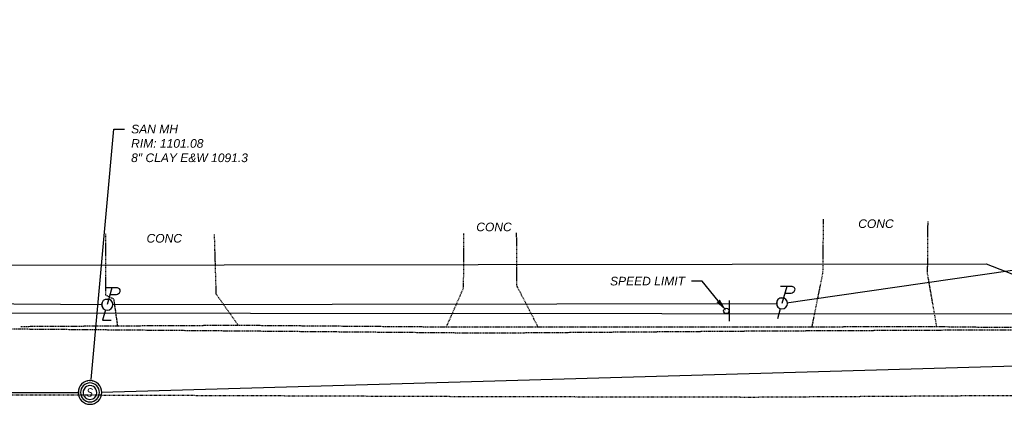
# Model space of a CAD drawing. Extents: x 193346 to 196005, y 288562 to 289022.
# Tile 10 of 12: x 195454 to 195637, y 288785 to 288856. Entities that reach past the tile are written whole.
import ezdxf
from ezdxf import colors
from ezdxf.entities.mleader import LeaderData, LeaderLine
from ezdxf.enums import TextEntityAlignment as Align
from ezdxf.math import Vec2, Vec3

# ---------------------------------------------------------------- set-up
doc = ezdxf.new("R2010")
doc.units = 0
doc.header["$MEASUREMENT"] = 0
for name, pattern in [('c_x-pv-crown', [0.06, 0.035, -0.025]), ('c_x-pv-curb', [0.25, 0.2, -0.05]), ('c_x-pv-drive', [0.2, 0.15, -0.05])]:
    doc.linetypes.add(name, pattern=pattern)
for name, color, linetype in [('C_P-SV-Bench', 7, 'Continuous'), ('C_X-FE-Sign', 237, 'Continuous'), ('C_X-FE-Sign-Text', 237, 'Continuous'), ('C_X-PV-Crown', 252, 'c_x-pv-crown'), ('C_X-PV-Curb-Back', 251, 'c_x-pv-curb'), ('C_X-PV-Curb-Face', 252, 'c_x-pv-curb'), ('C_X-PV-Drive-Conc', 251, 'c_x-pv-drive'), ('C_X-PV-Text', 251, 'Continuous'), ('C_X-UT-Elec-Struc', 64, 'Continuous'), ('C_X-UT-Elec-Struc-WO', 7, 'Continuous'), ('C_X-UT-Gas-Line', 44, 'c_x-ut-gas-line-t'), ('C_X-UT-Misc-Line-OH', 94, 'c_x-ut-misc-line-oh-t'), ('C_X-UT-Misc-Struc-WO', 7, 'Continuous'), ('C_X-UT-San-Line', 34, 'c_x-ut-san-line-t'), ('C_X-UT-San-Struc', 34, 'Continuous'), ('C_X-UT-San-Struc-WO', 7, 'Continuous'), ('C_X-UT-San-Text', 34, 'Continuous'), ('C_X-UT-Stm-Text', 204, 'Continuous'), ('C_X-UT-Wat-Line', 154, 'c_x-ut-wat-line-t')]:
    doc.layers.add(name, color=color, linetype=linetype)
doc.styles.add('CT_P-Text', font='arial.ttf')
doc.styles.add('CT_X-Line', font='ariali.ttf')
doc.styles.add('CT_X-Symb-N', font='ARIALNI.TTF')
doc.styles.add('CT_X-Text', font='ariali.ttf')
doc.linetypes.add('c_x-ut-gas-line-t', pattern='A,0.625,-0.07,0.625,-0.07,["GAS",CT_X-Line,S=0.07,R=0,X=-0.025,Y=-0.034],-0.22', length=1.61)
doc.linetypes.add('c_x-ut-misc-line-oh-t', pattern='A,0.5,-0.07,0.5,-0.07,["UTIL-OH",CT_X-Line,S=0.07,R=0,X=-0.025,Y=-0.034],-0.4', length=1.54)
doc.linetypes.add('c_x-ut-san-line-t', pattern='A,0.625,-0.07,0.625,-0.07,["SAN",CT_X-Line,S=0.07,R=0,X=-0.025,Y=-0.034],-0.22', length=1.61)
doc.linetypes.add('c_x-ut-wat-line-t', pattern='A,0.625,-0.07,0.625,-0.07,["WAT",CT_X-Line,S=0.07,R=0,X=-0.025,Y=-0.034],-0.23', length=1.62)

# ---------------------------------------------------------------- blocks, each defined once
blk = doc.blocks.new('C_X-UT-San-MH-48')
blk.add_wipeout([(0, 0.1081), (-0.028, 0.1044), (-0.0541, 0.0936), (-0.0765, 0.0764), (-0.0937, 0.054), (-0.1045, 0.028), (-0.1082, 0), (-0.1045, -0.028), (-0.0937, -0.0541), (-0.0765, -0.0765), (-0.0541, -0.0937), (-0.028, -0.1045), (0, -0.1082), (0.028, -0.1045), (0.0541, -0.0937), (0.0765, -0.0765), (0.0937, -0.0541), (0.1045, -0.028), (0.1082, 0), (0.1045, 0.028), (0.0937, 0.054), (0.0765, 0.0764), (0.0541, 0.0936), (0.028, 0.1044)]).dxf.layer = 'C_X-UT-San-Struc-WO'
at = {"flags": 128}
for points in [[(-0.1127, 0, 0.999773), (0.1127, 0, 0.999773)], [(-0.0901, 0, 0.999773), (0.0901, 0, 0.999773)], [(0.0656, -0.0001, 1), (-0.0656, -0.0001, 1)]]:
    blk.add_lwpolyline(points, format="xyb", close=True, dxfattribs=at)
at = {"style": 'CT_X-Symb-N'}
blk.add_text('S', height=0.08, dxfattribs=at).set_placement((-0.003, -0.0001), align=Align.MIDDLE_CENTER)
blk = doc.blocks.new('C_X-UT-POLE-COMB-PTL')
blk.add_wipeout([(0.0008, 0.0521), (0.0086, 0.0514), (0.0175, 0.0491), (0.0248, 0.0458), (0.0323, 0.0408), (0.0382, 0.0353), (0.0431, 0.0292), (0.0478, 0.0206), (0.0501, 0.014), (0.0519, 0.0036), (0.0517, -0.0057), (0.0496, -0.0159), (0.0461, -0.0242), (0.0414, -0.0316), (0.037, -0.0367), (0.0296, -0.0428), (0.0239, -0.0463), (0.0157, -0.0496), (0.0068, -0.0516), (-0.0023, -0.052), (-0.0105, -0.051), (-0.0205, -0.0478), (-0.029, -0.0433), (-0.0345, -0.039), (-0.041, -0.0321), (-0.0465, -0.0235), (-0.0497, -0.0154), (-0.0518, -0.0051), (-0.0517, 0.0064), (-0.0487, 0.0185), (-0.0436, 0.0285), (-0.038, 0.0356), (-0.0297, 0.0428), (-0.0218, 0.0473), (-0.0138, 0.0502), (-0.0078, 0.0515)]).dxf.layer = 'C_X-UT-Elec-Struc-WO'
at = {"flags": 128}
blk.add_lwpolyline([(0.028, 0.1), (0.0821, 0.1, 0.211724), (0.1204, 0.1164, 0.674769), (0.1009, 0.1657), (-0.013, 0.1657)], format="xyb", dxfattribs=at)
for points in [[(0.047, 0.1657), (0, 0)], [(-0.0164, -0.0532), (-0.0457, -0.1546), (0.0395, -0.1546)]]:
    blk.add_lwpolyline(points, dxfattribs=at)
blk.add_lwpolyline([(-0.0557, 0, 1), (0.0557, 0, 1)], format="xyb", close=True, dxfattribs=at)
blk = doc.blocks.new('C_X-FE-POST-SIGN')
blk.add_line((-0.099, 0.0257), (0.099, 0.0257))
blk.add_circle((0, 0), 0.0257)
blk = doc.blocks.new('C_X-UT-POLE-COMB-PT')
blk.add_wipeout([(0.0008, 0.0521), (0.0086, 0.0514), (0.0175, 0.0491), (0.0248, 0.0458), (0.0323, 0.0408), (0.0382, 0.0353), (0.0431, 0.0292), (0.0478, 0.0206), (0.0501, 0.014), (0.0519, 0.0036), (0.0517, -0.0057), (0.0496, -0.0159), (0.0461, -0.0242), (0.0414, -0.0316), (0.037, -0.0367), (0.0296, -0.0428), (0.0239, -0.0463), (0.0157, -0.0496), (0.0068, -0.0516), (-0.0023, -0.052), (-0.0105, -0.051), (-0.0205, -0.0478), (-0.029, -0.0433), (-0.0345, -0.039), (-0.041, -0.0321), (-0.0465, -0.0235), (-0.0497, -0.0154), (-0.0518, -0.0051), (-0.0517, 0.0064), (-0.0487, 0.0185), (-0.0436, 0.0285), (-0.038, 0.0356), (-0.0297, 0.0428), (-0.0218, 0.0473), (-0.0138, 0.0502), (-0.0078, 0.0515)]).dxf.layer = 'C_X-UT-Misc-Struc-WO'
at = {"flags": 128}
blk.add_lwpolyline([(0.028, 0.1), (0.0821, 0.1, 0.211724), (0.1204, 0.1164, 0.674769), (0.1009, 0.1657), (-0.013, 0.1657)], format="xyb", dxfattribs=at)
for points in [[(0.047, 0.1657), (0, 0)], [(-0.0164, -0.0532), (-0.0457, -0.1546)]]:
    blk.add_lwpolyline(points, dxfattribs=at)
blk.add_lwpolyline([(-0.0557, 0, 1), (0.0557, 0, 1)], format="xyb", close=True, dxfattribs=at)

msp = doc.modelspace()

# ---------------------------------------------------------------- linework, layer by layer
at = {"layer": 'C_X-PV-Curb-Back', "flags": 128}
for points, elevation in [([(195454.15, 288799.42), (195472.12, 288799.53), (195494.46, 288799.65), (195533.1, 288799.33), (195550.08, 288799.33)], 1101.3), ([(195550.08, 288799.33), (195590.73, 288799.32), (195600.93, 288799.36), (195624.06, 288799.39), (195635.64, 288799.26), (195671.58, 288799.36), (195683.69, 288799.13), (195694.64, 288799.25), (195729.15, 288799.28), (195750.52, 288799.36)], 1098.07)]:
    msp.add_lwpolyline(points, dxfattribs=dict(at, elevation=elevation))
at = {"layer": 'C_X-PV-Curb-Face', "elevation": 1098.29, "flags": 128}
msp.add_lwpolyline([(195540.7, 288798.2), (195590.64, 288798.58), (195635.49, 288798.8), (195683.75, 288798.15), (195729.05, 288798.72), (195750.52, 288798.72)], dxfattribs=at)
at = {"layer": 'C_X-PV-Drive-Conc', "flags": 128}
for points, elevation in [([(195600.93, 288799.36), (195602.95, 288809.38), (195603.06, 288819.36)], 1096.09), ([(195624.06, 288799.39), (195622.36, 288809.18), (195622.44, 288818.97)], 1095.47), ([(195494.46, 288799.65), (195490.4, 288805.38), (195490.07, 288816.48)], 1100.08), ([(195533.1, 288799.33), (195536.28, 288806.57), (195536.34, 288816.76)], 1098.71), ([(195550.08, 288799.33), (195546.17, 288806.94), (195546.12, 288816.83)], 1098.07)]:
    msp.add_lwpolyline(points, dxfattribs=dict(at, elevation=elevation))
at = {"layer": 'C_X-UT-Gas-Line', "flags": 128}
msp.add_lwpolyline([(193872.98, 288811.11), (194024.72, 288811.94), (194150.44, 288811.31), (194253.66, 288811.88), (194370.59, 288811.12), (194544.71, 288810.49), (194721.04, 288810.04), (194834.53, 288810.07), (194973.59, 288810.16), (195633.23, 288811.04), (195647.03, 288805.65)], dxfattribs=at)
at = {"layer": 'C_X-UT-Misc-Line-OH', "flags": 128}
for points in [[(195595.34, 288803.7), (195781.44, 288830.6), (195782.91, 288841.42)], [(193923.36, 288805.54), (194046.34, 288805.04), (194176.66, 288805.29), (194301.68, 288805.42), (194427.94, 288805.68), (194555.1, 288805.13), (194692.89, 288804.52), (194827.28, 288804.29), (194956.77, 288803.45), (195080.51, 288804.8), (195214.21, 288805.04), (195340.27, 288804.42), (195470.16, 288803.46), (195595.34, 288803.7)]]:
    msp.add_lwpolyline(points, dxfattribs=at)
at = {"layer": 'C_X-UT-San-Line', "flags": 128}
msp.add_lwpolyline([(193518.04, 288803.41), (193898.2, 288788.67), (194217.39, 288787.03), (194516.92, 288788.02), (194817.37, 288787.64), (195117.34, 288787.53), (195466.97, 288787.15), (195799.05, 288796.77)], dxfattribs=at)
at = {"layer": 'C_X-UT-Wat-Line', "flags": 128}
msp.add_lwpolyline([(193741.32, 288803.31), (195802.07, 288801.61)], dxfattribs=at)

# ---------------------------------------------------------------- block references
at = {"layer": 'C_X-FE-Sign', "xscale": 19.4669989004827, "yscale": 19.4669989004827, "zscale": 19.4669989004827, "rotation": 270}
msp.add_blockref('C_X-FE-POST-SIGN', (195585.02, 288802.29), dxfattribs=at)

# ---------------------------------------------------------------- texts
at = {"layer": 'C_X-PV-Text', "style": 'CT_X-Text'}
for p in [(195541.92, 288817.89), (195612.78, 288818.49), (195480.75, 288815.78)]:
    msp.add_text('CONC', height=1.6, dxfattribs=at).set_placement(p, align=Align.MIDDLE)

# ---------------------------------------------------------------- leaders
at = {"layer": 'C_P-SV-Bench'}
ml = msp.add_multileader_mtext('Standard', dxfattribs=at)
ml.set_content('{\\W1.2;BENCHMARK\\PSET RR SPIKE ON SOUTH SIDE OF UTILITY POLE\\PELEV: 1106.85}', color=256, style='CT_P-Text')
ml.set_leader_properties(color=256)
ml.build(insert=Vec2(0, 0))
ml.multileader.update_dxf_attribs({"has_text_frame": 1, "text_right_attachment_type": 3, "dogleg_length": 0.1, "arrow_head_size": 2.4, "scale": 20})
ctx = ml.context
ctx.base_point, ctx.scale, ctx.char_height, ctx.arrow_head_size, ctx.landing_gap_size, ctx.plane_origin = Vec3(195151.94, 288839.13), 20, 2, 2.4, 1.2, Vec3(195214.76, 288804.35)
ctx.right_attachment = 3
notes = []
notes.append((ctx, [(0, (1, 1, 0), (195197.65, 288829.02), (-1, 0), 2, [(0, [(195214.76, 288804.35)], 0, [])])]))
ctx.mtext.insert, ctx.mtext.width, ctx.mtext.flow_direction = Vec3(195153.14, 288840.15), 42.5806, 5
at = {"layer": 'C_X-FE-Sign-Text'}
ml = msp.add_multileader_mtext('Standard', dxfattribs=at)
ml.set_content('SPEED LIMIT', color=256, style='CT_X-Text')
ml.set_leader_properties(color=256)
ml.build(insert=Vec2(0, 0))
ml.multileader.update_dxf_attribs({"text_right_attachment_type": 3, "dogleg_length": 0.1, "arrow_head_size": 2.4, "scale": 20})
ctx = ml.context
ctx.base_point, ctx.scale, ctx.char_height, ctx.arrow_head_size, ctx.landing_gap_size, ctx.plane_origin = Vec3(195562.19, 288807.82), 20, 1.6, 2.4, 1.2, Vec3(195585.02, 288802.29)
ctx.right_attachment, ctx.text_align_type = 3, 2
notes.append((ctx, [(1, (1, 1, 0), (195580.55, 288807.79), (-1, 0), 2, [(0, [(195585.02, 288802.29)], 0, [])])]))
ctx.mtext.insert, ctx.mtext.alignment, ctx.mtext.flow_direction = Vec3(195577.35, 288808.63), 3, 5
at = {"layer": 'C_X-UT-San-Text'}
ml = msp.add_multileader_mtext('Standard', dxfattribs=at)
ml.set_content('SAN MH\\PRIM: 1101.08\\P8" CLAY E&W 1091.3', color=256, style='CT_X-Text')
ml.set_leader_properties(color=256)
ml.build(insert=Vec2(0, 0))
ml.multileader.update_dxf_attribs({"text_right_attachment_type": 3, "dogleg_length": 0.1, "arrow_head_size": 2.4, "scale": 20})
ctx = ml.context
ctx.base_point, ctx.scale, ctx.char_height, ctx.arrow_head_size, ctx.landing_gap_size, ctx.plane_origin = Vec3(195473.4, 288836.04), 20, 1.6, 2.4, 1.2, Vec3(195466.97, 288787.15)
ctx.right_attachment = 3
notes.append((ctx, [(0, (1, 1, 0), (195471.4, 288836.04), (1, 0), 2, [(0, [(195466.97, 288787.15)], 0, [])])]))
ctx.mtext.insert, ctx.mtext.flow_direction = Vec3(195474.6, 288836.86), 5
at = {"layer": 'C_X-UT-Stm-Text'}
ml = msp.add_multileader_mtext('Standard', dxfattribs=at)
ml.set_content('STM CB\\PRIM: 1090.56\\P12" RCP N&S 1087.7 (TO DEBRIS)\\P12" CMP SW 1087.7', color=256, style='CT_X-Text')
ml.set_leader_properties(color=256)
ml.build(insert=Vec2(0, 0))
ml.multileader.update_dxf_attribs({"text_right_attachment_type": 3, "dogleg_length": 0.1, "arrow_head_size": 2.4, "scale": 20})
ctx = ml.context
ctx.base_point, ctx.scale, ctx.char_height, ctx.arrow_head_size, ctx.landing_gap_size, ctx.plane_origin = Vec3(195741.97, 288855.53), 20, 1.6, 2.4, 1.2, Vec3(195788.29, 288830)
ctx.right_attachment, ctx.text_align_type = 3, 2
notes.append((ctx, [(1, (1, 1, 0), (195767.42, 288844.75), (-1, 0), 2, [(0, [(195788.29, 288830)], 0, [])])]))
ctx.mtext.insert, ctx.mtext.width, ctx.mtext.defined_height, ctx.mtext.alignment, ctx.mtext.flow_direction = Vec3(195764.22, 288856.35), 25.0684, 10.31, 3, 5
for ctx, leaders in notes:
    for number, flags, end, landing, length, lines in leaders:
        leader = LeaderData()
        leader.index, (leader.has_last_leader_line, leader.has_dogleg_vector, leader.attachment_direction) = number, flags
        leader.last_leader_point, leader.dogleg_vector, leader.dogleg_length = Vec3(end), Vec3(landing), length
        for number, points, colour, breaks in lines:
            line = LeaderLine()
            line.index, line.vertices, line.color, line.breaks = number, Vec3.list(points), colors.encode_raw_color(colour), breaks
            leader.lines.append(line)
        ctx.leaders.append(leader)

# ---------------------------------------------------------------- next in the draw order: block references
at = {"layer": 'C_X-UT-Elec-Struc', "xscale": 18.73126203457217, "yscale": 18.73126203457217, "zscale": 18.73126203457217}
for name, p in [('C_X-UT-POLE-COMB-PTL', (195470.16, 288803.46)), ('C_X-UT-POLE-COMB-PT', (195595.34, 288803.7))]:
    msp.add_blockref(name, p, dxfattribs=at)
at = {"layer": 'C_X-UT-San-Struc', "xscale": 19.52912228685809, "yscale": 19.52912228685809, "zscale": 19.52912228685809, "rotation": 8.537736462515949e-07}
msp.add_blockref('C_X-UT-San-MH-48', (195466.97, 288787.15), dxfattribs=at)

# ---------------------------------------------------------------- next in the draw order: linework, layer by layer
at = {"layer": 'C_X-PV-Crown', "elevation": 1091.34, "flags": 128}
msp.add_lwpolyline([(195817.36, 288787.59), (195728.6, 288786.34), (195683.13, 288786.26), (195635.68, 288786.54), (195590.27, 288786.24), (195540.89, 288786.34), (195496.3, 288786.52), (195451.24, 288786.68), (195400.59, 288787.23), (195354.05, 288786.6), (195304.58, 288787.18), (195258.53, 288786.8), (195219.02, 288786.98), (195174.97, 288786.88), (195129.71, 288787.04), (195084.67, 288787.15), (195044.75, 288787.17), (194998.85, 288787.16), (194950.22, 288787.23), (194906.01, 288787.19), (194858.32, 288787.38), (194811.79, 288787.36), (194765.02, 288787.17), (194720.7, 288787.09), (194677.8, 288787.36), (194631.17, 288787.25), (194582.64, 288787.68), (194537.31, 288787.69), (194493.42, 288787.46), (194451.21, 288787.65), (194404.61, 288787.53), (194354.49, 288787.2), (194305.74, 288787.52), (194269.43, 288787.37), (194213.81, 288787.64), (194176.47, 288787.8), (194132.79, 288787.75), (194092.51, 288787.95), (194040.96, 288788.02), (193992.32, 288787.87), (193943.59, 288788.17), (193876.78, 288787.57), (193826.57, 288787.92)], dxfattribs=at)
at = {"layer": 'C_X-PV-Curb-Face', "elevation": 1110.78, "flags": 128}
msp.add_lwpolyline([(194549.67, 288817.63), (194549.42, 288808.3), (194549.38, 288808.06), (194549.35, 288807.82), (194549.32, 288807.58), (194549.3, 288807.35), (194549.29, 288807.11), (194549.29, 288806.87), (194549.29, 288806.63), (194549.31, 288806.39), (194549.33, 288806.15), (194549.35, 288805.91), (194549.39, 288805.67), (194549.43, 288805.44), (194549.48, 288805.2), (194549.54, 288804.97), (194549.61, 288804.74), (194549.68, 288804.51), (194549.76, 288804.28), (194549.85, 288804.06), (194549.94, 288803.84), (194550.04, 288803.62), (194550.15, 288803.41), (194550.27, 288803.2), (194550.39, 288803), (194550.52, 288802.8), (194550.65, 288802.6), (194550.79, 288802.41), (194550.94, 288802.22), (194551.09, 288802.04), (194551.24, 288801.86), (194551.41, 288801.69), (194551.58, 288801.52), (194551.75, 288801.36), (194551.93, 288801.2), (194552.11, 288801.05), (194552.3, 288800.91), (194552.49, 288800.77), (194552.69, 288800.64), (194552.89, 288800.51), (194553.1, 288800.39), (194553.31, 288800.28), (194553.52, 288800.18), (194553.74, 288800.08), (194553.95, 288799.98), (194554.18, 288799.9), (194554.4, 288799.82), (194554.63, 288799.75), (194554.86, 288799.69), (194554.86, 288799.69), (194575.03, 288799.86), (194603.99, 288799.66), (194633.86, 288799.67), (194671.23, 288799.63), (194690.66, 288799.56), (194720.69, 288799.78), (194764.63, 288799.46), (194860.49, 288799.16), (194889.49, 288799.32), (194906.36, 288799.5), (195000.02, 288798.58), (195015.17, 288798.92), (195045.47, 288799.29), (195083.62, 288799.25), (195175.68, 288799.27), (195309.98, 288799.17), (195354.5, 288799.1), (195406.8, 288798.94), (195453.95, 288798.95), (195540.7, 288798.2)], dxfattribs=at)
at = {"layer": 'C_X-PV-Drive-Conc', "elevation": 1100.74, "flags": 128}
msp.add_lwpolyline([(195472.12, 288799.53), (195471.42, 288804.46), (195469.91, 288805.18), (195469.93, 288816.6)], dxfattribs=at)

# ---------------------------------------------------------------- next in the draw order: leaders
at = {"layer": 'C_X-UT-Stm-Text'}
ml = msp.add_multileader_mtext('Standard', dxfattribs=at)
ml.set_content('STM CI (DBL)\\PRIM: 1091.06\\P12" CMP S 1088.1\\P12" CMP NE 1088.3', color=256, style='CT_X-Text')
ml.set_leader_properties(color=256)
ml.build(insert=Vec2(0, 0))
ml.multileader.update_dxf_attribs({"text_right_attachment_type": 3, "dogleg_length": 0.1, "arrow_head_size": 2.4, "scale": 20})
ctx = ml.context
ctx.base_point, ctx.scale, ctx.char_height, ctx.arrow_head_size, ctx.landing_gap_size, ctx.plane_origin = Vec3(195727.04, 288821.5), 20, 1.6, 2.4, 1.2, Vec3(195756.18, 288799.12)
ctx.right_attachment, ctx.text_align_type = 3, 2
notes = []
notes.append((ctx, [(1, (1, 1, 0), (195751.16, 288813.41), (-1, 0), 2, [(0, [(195756.18, 288799.12)], 0, [])])]))
ctx.mtext.insert, ctx.mtext.width, ctx.mtext.alignment, ctx.mtext.flow_direction = Vec3(195747.96, 288822.31), 25.567, 3, 5
for ctx, leaders in notes:
    for number, flags, end, landing, length, lines in leaders:
        leader = LeaderData()
        leader.index, (leader.has_last_leader_line, leader.has_dogleg_vector, leader.attachment_direction) = number, flags
        leader.last_leader_point, leader.dogleg_vector, leader.dogleg_length = Vec3(end), Vec3(landing), length
        for number, points, colour, breaks in lines:
            line = LeaderLine()
            line.index, line.vertices, line.color, line.breaks = number, Vec3.list(points), colors.encode_raw_color(colour), breaks
            leader.lines.append(line)
        ctx.leaders.append(leader)

doc.saveas('drawing.dxf')
